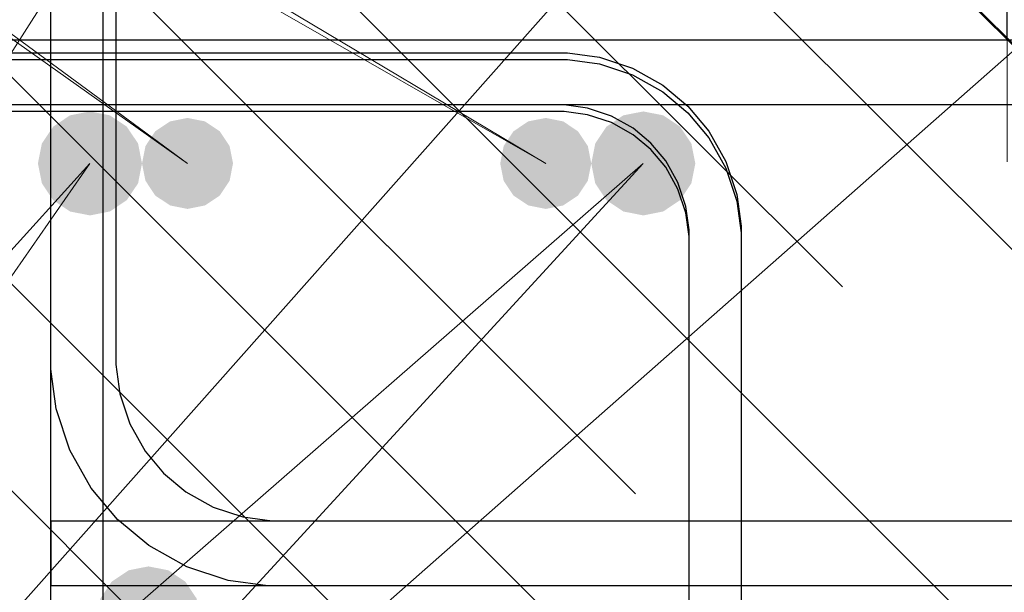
# Model space of a CAD drawing. Header units: metres. Extents: x -38 to 97, y -15 to 21.
# Tile 118 of 233: x 72.3149 to 72.4662, y 5.5021 to 5.5902. Entities that reach past the tile are written whole.
import ezdxf

# ---------------------------------------------------------------- set-up
doc = ezdxf.new("R2010")
doc.units = ezdxf.units.M
doc.header["$PDMODE"] = 65
for name, color, linetype, lineweight in [('XR$3$Арм. стержнями нижней зоны', 180, 'Continuous', 35), ('XR$3$Арм.стержн. Арматура края', 96, 'Continuous', 35), ('XR$3$Арм.стержн. Хомут', 240, 'Continuous', 35), ('XR$3$Арм.стержн.горизонт. 1', 180, 'Continuous', 35), ('XR$3$Размерная линия (1)', 7, 'Continuous', 13), ('XR$4$Арм. стержнями верхней зоны', 180, 'Continuous', 35), ('XR$4$Арм.стержн. Арматура края', 96, 'Continuous', 35), ('XR$4$Арм.стержн. Доп. арматура', 180, 'Continuous', 35), ('XR$4$Арм.стержн. Хомут', 240, 'Continuous', 35), ('XR$4$Арм.стержн.горизонт. 1', 180, 'Continuous', 35), ('XR$4$Размерная линия (1)', 7, 'Continuous', 13), ('XR$4$Размерная линия_ общее', 7, 'Continuous', 13), ('XR$6$Арм. стержнями верхней зоны', 180, 'Continuous', 35), ('XR$6$Арм.стержн. Арматура края', 96, 'Continuous', 35), ('XR$6$Арм.стержн. Доп. арматура', 180, 'Continuous', 35), ('XR$6$Арм.стержн. Хомут', 240, 'Continuous', 35), ('XR$6$Арм.стержн.горизонт. 1', 180, 'Continuous', 35), ('XR$6$Размерная линия (1)', 7, 'Continuous', 13), ('XR$6$Размерная линия_ общее', 7, 'Continuous', 13)]:
    doc.layers.add(name, color=color, linetype=linetype, lineweight=lineweight)
doc.styles.add('ISOCPEUR', font='txt')
doc.dimstyles.new('DIMSTYLE_11', dxfattribs={"dimtxt": 0.033, "dimasz": 0.0375, "dimexe": 0, "dimexo": 0, "dimgap": 0.0165, "dimtad": 2, "dimdec": 0, "dimlfac": 1000, "dimrnd": 1, "dimzin": 12, "dimdsep": 46, "dimtxsty": 'ISOCPEUR', "dimblk1": 'ALL_ML_STRICH', "dimblk2": 'ALL_ML_STRICH', "dimsah": 1, "dimcen": 0, "dimclrd": 7, "dimclre": 256, "dimclrt": 7, "dimadec": 0, "dimazin": 0, "dimtfac": 1, "dimtdec": 0, "dimtix": 1, "dimtmove": 2, "dimatfit": 3, "dimfxl": 0, "dimtvp": 1.2, "dimtzin": 0, "dimlwd": 0, "dimlwe": -3, "dimarcsym": 0})
doc.dimstyles.new('DIMSTYLE_12', dxfattribs={"dimtxt": 0.03, "dimasz": 0.03, "dimexe": 0, "dimexo": 0, "dimgap": 0.015, "dimtad": 2, "dimdec": 0, "dimlfac": 1000, "dimrnd": 1, "dimzin": 12, "dimdsep": 46, "dimtxsty": 'ISOCPEUR', "dimblk1": 'ALL_ML_STRICH', "dimblk2": 'ALL_ML_STRICH', "dimsah": 1, "dimcen": 0, "dimclrd": 7, "dimclre": 256, "dimclrt": 7, "dimadec": 0, "dimazin": 0, "dimtfac": 1, "dimtdec": 0, "dimtix": 1, "dimtmove": 2, "dimatfit": 3, "dimfxl": 0, "dimtzin": 0, "dimlwd": 0, "dimlwe": -3, "dimarcsym": 0})
doc.dimstyles.new('DIMSTYLE_23', dxfattribs={"dimtxt": 0.03, "dimasz": 0.03, "dimexe": 0, "dimexo": 0, "dimgap": 0.015, "dimtad": 2, "dimdec": 0, "dimlfac": 1000, "dimrnd": 5, "dimzin": 12, "dimdsep": 46, "dimtxsty": 'ISOCPEUR', "dimblk1": 'ALL_ML_STRICH', "dimblk2": 'ALL_ML_STRICH', "dimsah": 1, "dimcen": 0, "dimclrd": 7, "dimclre": 256, "dimclrt": 7, "dimadec": 0, "dimazin": 0, "dimtfac": 1, "dimtdec": 0, "dimtix": 1, "dimtmove": 2, "dimatfit": 3, "dimfxl": 0, "dimtvp": 1.2, "dimtzin": 0, "dimlwd": 0, "dimlwe": -3, "dimarcsym": 0})
doc.dimstyles.new('DIMSTYLE_24', dxfattribs={"dimtxt": 0.03, "dimasz": 0.03, "dimexe": 0, "dimexo": 0, "dimgap": 0.015, "dimtad": 2, "dimdec": 0, "dimlfac": 1000, "dimrnd": 5, "dimzin": 12, "dimdsep": 46, "dimtxsty": 'ISOCPEUR', "dimblk1": 'ALL_ML_STRICH', "dimblk2": 'ALL_ML_STRICH', "dimsah": 1, "dimcen": 0, "dimclrd": 7, "dimclre": 256, "dimclrt": 7, "dimadec": 0, "dimazin": 0, "dimtfac": 1, "dimtdec": 0, "dimtix": 1, "dimtmove": 2, "dimatfit": 3, "dimfxl": 0, "dimtzin": 0, "dimlwd": 0, "dimlwe": -3, "dimarcsym": 0})
pattern_1 = [(135, (0, 0), (-0.031819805, -0.031819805), [0.4, -0.05, 0, -0.05]), (135, (-0.01591, -0.01591), (-0.031819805, -0.031819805), [0.8, -0.1, 0.1, -0.1])]

# ---------------------------------------------------------------- blocks, each defined once
blk = doc.blocks.new('ALL_ML_STRICH')
at = {"color": 0, "linetype": 'ByBlock', "lineweight": -2}
for p, q in [((0, -0.5), (0, 0.5)), ((-0.3, -0.3), (0.3, 0.3)), ((-1, 0), (0.5, 0))]:
    blk.add_line(p, q, dxfattribs=at)
blk = doc.blocks.new('*D153')
at = {"layer": 'DEFPOINTS', "color": 7, "linetype": 'Continuous', "lineweight": 13, "transparency": 33554687}
for p in [(72.33466, 5.49807), (72.2494, 5.40307), (72.33466, 5.40307)]:
    blk.add_point(p, dxfattribs=at)
at = {"layer": 'XR$3$Размерная линия (1)', "color": 9, "linetype": 'Continuous', "lineweight": -2, "true_color": 0xc7c7c7, "transparency": 33554687}
for p, q in [((72.31466, 5.49807), (72.2494, 5.49807)), ((72.31466, 5.40307), (72.2494, 5.40307))]:
    blk.add_line(p, q, dxfattribs=at)
at = {"layer": 'XR$3$Размерная линия (1)', "color": 7, "linetype": 'Continuous', "lineweight": -2, "transparency": 33554687}
blk.add_line((72.2494, 5.40307), (72.2494, 5.49807), dxfattribs=at)
at = {"layer": 'XR$3$Размерная линия (1)', "color": 7, "linetype": 'Continuous', "lineweight": 13, "transparency": 33554687, "xscale": 0.03, "yscale": 0.03, "zscale": 0.03}
for p, rotation in [((72.2494, 5.49807), 90), ((72.2494, 5.40307), 270)]:
    blk.add_blockref('ALL_ML_STRICH', p, dxfattribs=dict(at, rotation=rotation))
at = {"layer": 'XR$3$Размерная линия (1)', "color": 7, "linetype": 'Continuous', "lineweight": 13, "transparency": 33554687, "insert": (72.2269, 5.45207), "char_height": 0.03, "width": 0.06, "attachment_point": 5, "rotation": 90, "style": 'ISOCPEUR'}
blk.add_mtext('\\A1;{95}', dxfattribs=at)
blk = doc.blocks.new('*D154')
at = {"layer": 'DEFPOINTS', "color": 7, "linetype": 'Continuous', "lineweight": 13, "transparency": 33554687}
for p in [(72.3497, 5.61807), (72.2494, 5.49807), (72.33466, 5.49807)]:
    blk.add_point(p, dxfattribs=at)
at = {"layer": 'XR$3$Размерная линия (1)', "color": 9, "linetype": 'Continuous', "lineweight": -2, "true_color": 0xc7c7c7, "transparency": 33554687}
for p, q in [((72.3297, 5.61807), (72.2494, 5.61807)), ((72.31466, 5.49807), (72.2494, 5.49807))]:
    blk.add_line(p, q, dxfattribs=at)
at = {"layer": 'XR$3$Размерная линия (1)', "color": 7, "linetype": 'Continuous', "lineweight": -2, "transparency": 33554687}
blk.add_line((72.2494, 5.49807), (72.2494, 5.61807), dxfattribs=at)
at = {"layer": 'XR$3$Размерная линия (1)', "color": 7, "linetype": 'Continuous', "lineweight": 13, "transparency": 33554687, "xscale": 0.03, "yscale": 0.03, "zscale": 0.03}
for p, rotation in [((72.2494, 5.61807), 90), ((72.2494, 5.49807), 270)]:
    blk.add_blockref('ALL_ML_STRICH', p, dxfattribs=dict(at, rotation=rotation))
at = {"layer": 'XR$3$Размерная линия (1)', "color": 7, "linetype": 'Continuous', "lineweight": 13, "transparency": 33554687, "insert": (72.2269, 5.56257), "char_height": 0.03, "width": 0.09, "attachment_point": 5, "rotation": 90, "style": 'ISOCPEUR'}
blk.add_mtext('\\A1;{120}', dxfattribs=at)
blk = doc.blocks.new('*D342')
at = {"layer": 'DEFPOINTS', "color": 7, "linetype": 'Continuous', "lineweight": 13, "transparency": 33554687}
for p in [(72.25578, 5.70012), (72.25578, 5.57805), (72.3407, 5.57805)]:
    blk.add_point(p, dxfattribs=at)
at = {"layer": 'XR$4$Размерная линия (1)', "color": 9, "linetype": 'Continuous', "lineweight": -2, "true_color": 0xc7c7c7, "transparency": 33554687}
for p, q in [((72.25578, 5.59805), (72.25578, 5.70012)), ((72.3407, 5.59805), (72.3407, 5.70012))]:
    blk.add_line(p, q, dxfattribs=at)
at = {"layer": 'XR$4$Размерная линия (1)', "color": 7, "linetype": 'Continuous', "lineweight": -2, "transparency": 33554687}
blk.add_line((72.25578, 5.70012), (72.3407, 5.70012), dxfattribs=at)
at = {"layer": 'XR$4$Размерная линия (1)', "color": 7, "linetype": 'Continuous', "lineweight": 13, "transparency": 33554687, "xscale": 0.03, "yscale": 0.03, "zscale": 0.03, "rotation": 180}
blk.add_blockref('ALL_ML_STRICH', (72.25578, 5.70012), dxfattribs=at)
at = {"layer": 'XR$4$Размерная линия (1)', "color": 7, "linetype": 'Continuous', "lineweight": 13, "transparency": 33554687, "xscale": 0.03, "yscale": 0.03, "zscale": 0.03}
blk.add_blockref('ALL_ML_STRICH', (72.3407, 5.70012), dxfattribs=at)
at = {"layer": 'XR$4$Размерная линия (1)', "color": 7, "linetype": 'Continuous', "lineweight": 13, "transparency": 33554687, "insert": (72.29974, 5.72262), "char_height": 0.03, "width": 0.06, "attachment_point": 5, "style": 'ISOCPEUR'}
blk.add_mtext('\\A1;{85}', dxfattribs=at)
blk = doc.blocks.new('*D343')
at = {"layer": 'DEFPOINTS', "color": 7, "linetype": 'Continuous', "lineweight": 13, "transparency": 33554687}
for p in [(72.3407, 5.70012), (72.3407, 5.57805), (72.39578, 5.57805)]:
    blk.add_point(p, dxfattribs=at)
at = {"layer": 'XR$4$Размерная линия (1)', "color": 9, "linetype": 'Continuous', "lineweight": -2, "true_color": 0xc7c7c7, "transparency": 33554687}
for p, q in [((72.3407, 5.59805), (72.3407, 5.70012)), ((72.39578, 5.59805), (72.39578, 5.70012))]:
    blk.add_line(p, q, dxfattribs=at)
at = {"layer": 'XR$4$Размерная линия (1)', "color": 7, "linetype": 'Continuous', "lineweight": -2, "transparency": 33554687}
blk.add_line((72.3407, 5.70012), (72.39578, 5.70012), dxfattribs=at)
at = {"layer": 'XR$4$Размерная линия (1)', "color": 7, "linetype": 'Continuous', "lineweight": 13, "transparency": 33554687, "xscale": 0.03, "yscale": 0.03, "zscale": 0.03, "rotation": 180}
blk.add_blockref('ALL_ML_STRICH', (72.3407, 5.70012), dxfattribs=at)
at = {"layer": 'XR$4$Размерная линия (1)', "color": 7, "linetype": 'Continuous', "lineweight": 13, "transparency": 33554687, "xscale": 0.03, "yscale": 0.03, "zscale": 0.03}
blk.add_blockref('ALL_ML_STRICH', (72.39578, 5.70012), dxfattribs=at)
at = {"layer": 'XR$4$Размерная линия (1)', "color": 7, "linetype": 'Continuous', "lineweight": 13, "transparency": 33554687, "insert": (72.4343, 5.72333), "char_height": 0.03, "width": 0.06, "attachment_point": 5, "style": 'ISOCPEUR'}
blk.add_mtext('\\A1;{55}', dxfattribs=at)
blk = doc.blocks.new('*D500')
at = {"layer": 'DEFPOINTS', "color": 7, "linetype": 'Continuous', "lineweight": 13, "transparency": 33554687}
for p in [(72.43181, 5.61305), (72.43181, 5.58705), (72.47179, 5.58705)]:
    blk.add_point(p, dxfattribs=at)
at = {"layer": 'XR$4$Размерная линия_ общее', "color": 253, "linetype": 'Continuous', "lineweight": -2, "true_color": 0xa0a0a0, "transparency": 33554687}
for p, q in [((72.45181, 5.61305), (72.47179, 5.61305)), ((72.45181, 5.58705), (72.47179, 5.58705))]:
    blk.add_line(p, q, dxfattribs=at)
at = {"layer": 'XR$4$Размерная линия_ общее', "color": 7, "linetype": 'Continuous', "lineweight": -2, "transparency": 33554687}
blk.add_line((72.47179, 5.58705), (72.47179, 5.61305), dxfattribs=at)
at = {"layer": 'XR$4$Размерная линия_ общее', "color": 7, "linetype": 'Continuous', "lineweight": 13, "transparency": 33554687, "xscale": 0.0375, "yscale": 0.0375, "zscale": 0.0375}
for p, rotation in [((72.47179, 5.61305), 90), ((72.47179, 5.58705), 270)]:
    blk.add_blockref('ALL_ML_STRICH', p, dxfattribs=dict(at, rotation=rotation))
at = {"layer": 'XR$4$Размерная линия_ общее', "color": 7, "linetype": 'Continuous', "lineweight": 13, "transparency": 33554687, "insert": (72.47133, 5.63042), "char_height": 0.027, "width": 0.00135, "attachment_point": 1, "rotation": 90, "line_spacing_factor": 0.60241, "style": 'ISOCPEUR'}
blk.add_mtext('з.с.', dxfattribs=at)
at = {"layer": 'XR$4$Размерная линия_ общее', "color": 7, "linetype": 'Continuous', "lineweight": 13, "transparency": 33554687, "insert": (72.44779, 5.65078), "char_height": 0.033, "width": 0.066, "attachment_point": 5, "rotation": 90, "style": 'ISOCPEUR'}
blk.add_mtext('\\A1;{26}', dxfattribs=at)
blk = doc.blocks.new('*D699')
at = {"layer": 'DEFPOINTS', "color": 7, "linetype": 'Continuous', "lineweight": 13, "transparency": 33554687}
for p in [(72.25578, 5.70012), (72.25578, 5.57805), (72.3407, 5.57805)]:
    blk.add_point(p, dxfattribs=at)
at = {"layer": 'XR$6$Размерная линия (1)', "color": 9, "linetype": 'Continuous', "lineweight": -2, "true_color": 0xc7c7c7, "transparency": 33554687}
for p, q in [((72.25578, 5.59805), (72.25578, 5.70012)), ((72.3407, 5.59805), (72.3407, 5.70012))]:
    blk.add_line(p, q, dxfattribs=at)
at = {"layer": 'XR$6$Размерная линия (1)', "color": 7, "linetype": 'Continuous', "lineweight": -2, "transparency": 33554687}
blk.add_line((72.25578, 5.70012), (72.3407, 5.70012), dxfattribs=at)
at = {"layer": 'XR$6$Размерная линия (1)', "color": 7, "linetype": 'Continuous', "lineweight": 13, "transparency": 33554687, "xscale": 0.03, "yscale": 0.03, "zscale": 0.03, "rotation": 180}
blk.add_blockref('ALL_ML_STRICH', (72.25578, 5.70012), dxfattribs=at)
at = {"layer": 'XR$6$Размерная линия (1)', "color": 7, "linetype": 'Continuous', "lineweight": 13, "transparency": 33554687, "xscale": 0.03, "yscale": 0.03, "zscale": 0.03}
blk.add_blockref('ALL_ML_STRICH', (72.3407, 5.70012), dxfattribs=at)
at = {"layer": 'XR$6$Размерная линия (1)', "color": 7, "linetype": 'Continuous', "lineweight": 13, "transparency": 33554687, "insert": (72.29974, 5.72262), "char_height": 0.03, "width": 0.06, "attachment_point": 5, "style": 'ISOCPEUR'}
blk.add_mtext('\\A1;{85}', dxfattribs=at)
blk = doc.blocks.new('*D700')
at = {"layer": 'DEFPOINTS', "color": 7, "linetype": 'Continuous', "lineweight": 13, "transparency": 33554687}
for p in [(72.3407, 5.70012), (72.3407, 5.57805), (72.39578, 5.57805)]:
    blk.add_point(p, dxfattribs=at)
at = {"layer": 'XR$6$Размерная линия (1)', "color": 9, "linetype": 'Continuous', "lineweight": -2, "true_color": 0xc7c7c7, "transparency": 33554687}
for p, q in [((72.3407, 5.59805), (72.3407, 5.70012)), ((72.39578, 5.59805), (72.39578, 5.70012))]:
    blk.add_line(p, q, dxfattribs=at)
at = {"layer": 'XR$6$Размерная линия (1)', "color": 7, "linetype": 'Continuous', "lineweight": -2, "transparency": 33554687}
blk.add_line((72.3407, 5.70012), (72.39578, 5.70012), dxfattribs=at)
at = {"layer": 'XR$6$Размерная линия (1)', "color": 7, "linetype": 'Continuous', "lineweight": 13, "transparency": 33554687, "xscale": 0.03, "yscale": 0.03, "zscale": 0.03, "rotation": 180}
blk.add_blockref('ALL_ML_STRICH', (72.3407, 5.70012), dxfattribs=at)
at = {"layer": 'XR$6$Размерная линия (1)', "color": 7, "linetype": 'Continuous', "lineweight": 13, "transparency": 33554687, "xscale": 0.03, "yscale": 0.03, "zscale": 0.03}
blk.add_blockref('ALL_ML_STRICH', (72.39578, 5.70012), dxfattribs=at)
at = {"layer": 'XR$6$Размерная линия (1)', "color": 7, "linetype": 'Continuous', "lineweight": 13, "transparency": 33554687, "insert": (72.4343, 5.72333), "char_height": 0.03, "width": 0.06, "attachment_point": 5, "style": 'ISOCPEUR'}
blk.add_mtext('\\A1;{55}', dxfattribs=at)
blk = doc.blocks.new('*D799')
at = {"layer": 'DEFPOINTS', "color": 7, "linetype": 'Continuous', "lineweight": 13, "transparency": 33554687}
for p in [(72.42673, 5.61305), (72.42673, 5.58705), (72.46671, 5.58705)]:
    blk.add_point(p, dxfattribs=at)
at = {"layer": 'XR$6$Размерная линия_ общее', "color": 253, "linetype": 'Continuous', "lineweight": -2, "true_color": 0xa0a0a0, "transparency": 33554687}
for p, q in [((72.44673, 5.61305), (72.46671, 5.61305)), ((72.44673, 5.58705), (72.46671, 5.58705))]:
    blk.add_line(p, q, dxfattribs=at)
at = {"layer": 'XR$6$Размерная линия_ общее', "color": 7, "linetype": 'Continuous', "lineweight": -2, "transparency": 33554687}
blk.add_line((72.46671, 5.58705), (72.46671, 5.61305), dxfattribs=at)
at = {"layer": 'XR$6$Размерная линия_ общее', "color": 7, "linetype": 'Continuous', "lineweight": 13, "transparency": 33554687, "xscale": 0.0375, "yscale": 0.0375, "zscale": 0.0375}
for p, rotation in [((72.46671, 5.61305), 90), ((72.46671, 5.58705), 270)]:
    blk.add_blockref('ALL_ML_STRICH', p, dxfattribs=dict(at, rotation=rotation))
at = {"layer": 'XR$6$Размерная линия_ общее', "color": 7, "linetype": 'Continuous', "lineweight": 13, "transparency": 33554687, "insert": (72.46625, 5.63042), "char_height": 0.027, "width": 0.00135, "attachment_point": 1, "rotation": 90, "line_spacing_factor": 0.60241, "style": 'ISOCPEUR'}
blk.add_mtext('з.с.', dxfattribs=at)
at = {"layer": 'XR$6$Размерная линия_ общее', "color": 7, "linetype": 'Continuous', "lineweight": 13, "transparency": 33554687, "insert": (72.44271, 5.65078), "char_height": 0.033, "width": 0.066, "attachment_point": 5, "rotation": 90, "style": 'ISOCPEUR'}
blk.add_mtext('\\A1;{26}', dxfattribs=at)

msp = doc.modelspace()

# ---------------------------------------------------------------- hatches: boundary and pattern name
at = {"linetype": 'Continuous', "lineweight": 25, "transparency": 33554687}
h = msp.add_hatch(dxfattribs=at)
h.set_pattern_fill('__________540', scale=0.015, style=0, pattern_type=2)
h.set_pattern_definition(pattern_1)
h.paths.add_polyline_path([(72.5447, 5.66307), (72.2947, 5.66307), (72.2947, 5.36307), (72.5447, 5.36307)], flags=0)
at = {"linetype": 'Continuous', "lineweight": 13, "transparency": 33554687}
h = msp.add_hatch(dxfattribs=at)
h.set_pattern_fill('__________540', scale=0.015, style=0, pattern_type=2)
h.set_pattern_definition(pattern_1)
h.paths.add_polyline_path([(72.20078, 5.61305), (72.20078, 5.41305), (72.63295, 5.41305), (72.63295, 5.61305)], flags=0)
h = msp.add_hatch(dxfattribs=at)
h.set_pattern_fill('__________540', scale=0.015, style=0, pattern_type=2)
h.set_pattern_definition(pattern_1)
h.paths.add_polyline_path([(72.20078, 5.61305), (72.20078, 5.41305), (72.63295, 5.41305), (72.63295, 5.61305)], flags=0)
at = {"layer": 'XR$3$Арм.стержн.горизонт. 1', "linetype": 'Continuous', "lineweight": 50, "transparency": 33554687}
msp.add_hatch(color=7, dxfattribs=at).paths.add_polyline_path([(72.34266, 5.49807), (72.34206, 5.50113), (72.34032, 5.50372), (72.33773, 5.50546), (72.33466, 5.50607), (72.3316, 5.50546), (72.32901, 5.50372), (72.32727, 5.50113), (72.32666, 5.49807), (72.32727, 5.49501), (72.32901, 5.49241), (72.3316, 5.49068), (72.33466, 5.49007), (72.33773, 5.49068), (72.34032, 5.49241), (72.34206, 5.49501)])
at = {"layer": 'XR$4$Арм.стержн. Доп. арматура', "linetype": 'Continuous', "lineweight": 50, "transparency": 33554687}
for points in [[(72.34766, 5.56805), (72.34713, 5.57073), (72.34561, 5.573), (72.34334, 5.57452), (72.34066, 5.57505), (72.33799, 5.57452), (72.33571, 5.573), (72.3342, 5.57073), (72.33366, 5.56805), (72.3342, 5.56538), (72.33571, 5.5631), (72.33799, 5.56159), (72.34066, 5.56105), (72.34334, 5.56159), (72.34561, 5.5631), (72.34713, 5.56538)], [(72.40274, 5.56805), (72.40221, 5.57073), (72.40069, 5.573), (72.39842, 5.57452), (72.39574, 5.57505), (72.39306, 5.57452), (72.39079, 5.573), (72.38927, 5.57073), (72.38874, 5.56805), (72.38927, 5.56538), (72.39079, 5.5631), (72.39306, 5.56159), (72.39574, 5.56105), (72.39842, 5.56159), (72.40069, 5.5631), (72.40221, 5.56538)]]:
    msp.add_hatch(color=7, dxfattribs=at).paths.add_polyline_path(points)
at = {"layer": 'XR$4$Арм.стержн.горизонт. 1', "linetype": 'Continuous', "lineweight": 50, "transparency": 33554687}
for points in [[(72.33366, 5.56805), (72.33306, 5.57112), (72.33132, 5.57371), (72.32873, 5.57545), (72.32566, 5.57605), (72.3226, 5.57545), (72.32001, 5.57371), (72.31827, 5.57112), (72.31766, 5.56805), (72.31827, 5.56499), (72.32001, 5.5624), (72.3226, 5.56066), (72.32566, 5.56005), (72.32873, 5.56066), (72.33132, 5.5624), (72.33306, 5.56499)], [(72.41874, 5.56805), (72.41813, 5.57112), (72.4164, 5.57371), (72.4138, 5.57545), (72.41074, 5.57605), (72.40768, 5.57545), (72.40508, 5.57371), (72.40335, 5.57112), (72.40274, 5.56805), (72.40335, 5.56499), (72.40508, 5.5624), (72.40768, 5.56066), (72.41074, 5.56005), (72.4138, 5.56066), (72.4164, 5.5624), (72.41813, 5.56499)]]:
    msp.add_hatch(color=7, dxfattribs=at).paths.add_polyline_path(points)
at = {"layer": 'XR$6$Арм.стержн. Доп. арматура', "linetype": 'Continuous', "lineweight": 50, "transparency": 33554687}
for points in [[(72.34766, 5.56805), (72.34713, 5.57073), (72.34561, 5.573), (72.34334, 5.57452), (72.34066, 5.57505), (72.33799, 5.57452), (72.33571, 5.573), (72.3342, 5.57073), (72.33366, 5.56805), (72.3342, 5.56538), (72.33571, 5.5631), (72.33799, 5.56159), (72.34066, 5.56105), (72.34334, 5.56159), (72.34561, 5.5631), (72.34713, 5.56538)], [(72.40274, 5.56805), (72.40221, 5.57073), (72.40069, 5.573), (72.39842, 5.57452), (72.39574, 5.57505), (72.39306, 5.57452), (72.39079, 5.573), (72.38927, 5.57073), (72.38874, 5.56805), (72.38927, 5.56538), (72.39079, 5.5631), (72.39306, 5.56159), (72.39574, 5.56105), (72.39842, 5.56159), (72.40069, 5.5631), (72.40221, 5.56538)]]:
    msp.add_hatch(color=7, dxfattribs=at).paths.add_polyline_path(points)
at = {"layer": 'XR$6$Арм.стержн.горизонт. 1', "linetype": 'Continuous', "lineweight": 50, "transparency": 33554687}
for points in [[(72.33366, 5.56805), (72.33306, 5.57112), (72.33132, 5.57371), (72.32873, 5.57545), (72.32566, 5.57605), (72.3226, 5.57545), (72.32001, 5.57371), (72.31827, 5.57112), (72.31766, 5.56805), (72.31827, 5.56499), (72.32001, 5.5624), (72.3226, 5.56066), (72.32566, 5.56005), (72.32873, 5.56066), (72.33132, 5.5624), (72.33306, 5.56499)], [(72.41874, 5.56805), (72.41813, 5.57112), (72.4164, 5.57371), (72.4138, 5.57545), (72.41074, 5.57605), (72.40768, 5.57545), (72.40508, 5.57371), (72.40335, 5.57112), (72.40274, 5.56805), (72.40335, 5.56499), (72.40508, 5.5624), (72.40768, 5.56066), (72.41074, 5.56005), (72.4138, 5.56066), (72.4164, 5.5624), (72.41813, 5.56499)]]:
    msp.add_hatch(color=7, dxfattribs=at).paths.add_polyline_path(points)

# ---------------------------------------------------------------- linework, layer by layer
at = {"layer": 'XR$3$Арм. стержнями нижней зоны', "color": 4, "linetype": 'Continuous', "lineweight": 25, "transparency": 33554687}
msp.add_lwpolyline([(72.3197, 5.51307), (72.69355, 5.51307), (72.69355, 5.50307), (72.3197, 5.50307), (72.3197, 5.51307)], dxfattribs=at)
at = {"layer": 'XR$3$Арм.стержн. Арматура края', "color": 4, "linetype": 'Continuous', "lineweight": 25, "transparency": 33554687}
for points in [[(72.69355, 5.50307), (72.35299, 5.50307), (72.34689, 5.50392), (72.34054, 5.50601), (72.3347, 5.50928), (72.32988, 5.5133), (72.32586, 5.51812), (72.32259, 5.52396), (72.32049, 5.53031), (72.31965, 5.53641), (72.31965, 5.60372), (72.32049, 5.60982), (72.32259, 5.61617), (72.32586, 5.62202), (72.32988, 5.62683), (72.3347, 5.63085), (72.34054, 5.63412), (72.34689, 5.63622), (72.35299, 5.63707), (72.69355, 5.63707)], [(72.69355, 5.62707), (72.35368, 5.62707), (72.34916, 5.62644), (72.34459, 5.62493), (72.34039, 5.62258), (72.33698, 5.61973), (72.33413, 5.61632), (72.33178, 5.61213), (72.33027, 5.60755), (72.32965, 5.60303), (72.32965, 5.53711), (72.33027, 5.53259), (72.33178, 5.52801), (72.33413, 5.52381), (72.33698, 5.5204), (72.34039, 5.51755), (72.34459, 5.5152), (72.34916, 5.5137), (72.35368, 5.51307), (72.69355, 5.51307)]]:
    msp.add_lwpolyline(points, dxfattribs=at)
at = {"layer": 'XR$3$Арм.стержн. Хомут', "color": 40, "linetype": 'Continuous', "lineweight": 25, "transparency": 33554687}
for points in [[(72.31966, 5.41474), (72.31966, 5.60739), (72.32034, 5.61227), (72.32202, 5.61735), (72.32464, 5.62203), (72.32785, 5.62588), (72.3317, 5.62909), (72.33638, 5.63171), (72.34146, 5.63339), (72.34634, 5.63407), (72.49303, 5.63407)], [(72.31966, 5.41474), (72.31966, 5.60739), (72.32034, 5.61227), (72.32202, 5.61735), (72.32464, 5.62203), (72.32785, 5.62588), (72.3317, 5.62909), (72.33638, 5.63171), (72.34146, 5.63339), (72.34634, 5.63407), (72.49303, 5.63407)], [(72.31966, 5.41474), (72.31966, 5.60739), (72.32034, 5.61227), (72.32202, 5.61735), (72.32464, 5.62203), (72.32785, 5.62588), (72.3317, 5.62909), (72.33638, 5.63171), (72.34146, 5.63339), (72.34634, 5.63407), (72.49303, 5.63407)], [(72.49247, 5.62607), (72.3469, 5.62607), (72.34328, 5.62556), (72.33962, 5.62436), (72.33626, 5.62248), (72.33353, 5.6202), (72.33125, 5.61747), (72.32937, 5.61411), (72.32817, 5.61045), (72.32766, 5.60684), (72.32766, 5.4153)], [(72.49247, 5.62607), (72.3469, 5.62607), (72.34328, 5.62556), (72.33962, 5.62436), (72.33626, 5.62248), (72.33353, 5.6202), (72.33125, 5.61747), (72.32937, 5.61411), (72.32817, 5.61045), (72.32766, 5.60684), (72.32766, 5.4153)], [(72.49247, 5.62607), (72.3469, 5.62607), (72.34328, 5.62556), (72.33962, 5.62436), (72.33626, 5.62248), (72.33353, 5.6202), (72.33125, 5.61747), (72.32937, 5.61411), (72.32817, 5.61045), (72.32766, 5.60684), (72.32766, 5.4153)]]:
    msp.add_lwpolyline(points, dxfattribs=at)
at = {"layer": 'XR$3$Арм.стержн.горизонт. 1', "color": 7, "linetype": 'Continuous', "lineweight": 13, "transparency": 33554687}
for q in [(72.3347, 5.61807), (72.41963, 5.61807), (72.5047, 5.61807)]:
    msp.add_line((72.11391, 5.27357), q, dxfattribs=at)
at = {"layer": 'XR$4$Арм. стержнями верхней зоны', "color": 4, "linetype": 'Continuous', "lineweight": 25, "transparency": 33554687}
msp.add_lwpolyline([(72.22578, 5.58705), (72.63795, 5.58705), (72.63795, 5.57705), (72.22578, 5.57705), (72.22578, 5.58705)], dxfattribs=at)
at = {"layer": 'XR$4$Арм.стержн. Арматура края', "color": 4, "linetype": 'Continuous', "lineweight": 25, "transparency": 33554687}
for points in [[(72.63795, 5.45305), (72.25434, 5.45305), (72.24913, 5.45378), (72.24369, 5.45557), (72.23868, 5.45838), (72.23455, 5.46183), (72.2311, 5.46595), (72.2283, 5.47096), (72.2265, 5.4764), (72.22578, 5.48162), (72.22578, 5.55849), (72.2265, 5.56371), (72.2283, 5.56914), (72.2311, 5.57415), (72.23455, 5.57828), (72.23868, 5.58173), (72.24369, 5.58454), (72.24913, 5.58633), (72.25434, 5.58705), (72.63795, 5.58705)], [(72.63795, 5.57705), (72.25504, 5.57705), (72.2514, 5.57655), (72.24773, 5.57534), (72.24438, 5.57346), (72.24165, 5.57118), (72.23937, 5.56846), (72.23749, 5.5651), (72.23628, 5.56143), (72.23578, 5.5578), (72.23578, 5.48231), (72.23628, 5.47868), (72.23749, 5.47501), (72.23937, 5.47165), (72.24165, 5.46893), (72.24438, 5.46665), (72.24773, 5.46477), (72.2514, 5.46356), (72.25504, 5.46305), (72.63795, 5.46305)]]:
    msp.add_lwpolyline(points, dxfattribs=at)
at = {"layer": 'XR$4$Арм.стержн. Доп. арматура', "color": 7, "linetype": 'Continuous', "lineweight": 13, "transparency": 33554687}
for q in [(72.34066, 5.56805), (72.39574, 5.56805)]:
    msp.add_line((72.10417, 5.74197), q, dxfattribs=at)
at = {"layer": 'XR$4$Арм.стержн. Хомут', "color": 40, "linetype": 'Continuous', "lineweight": 25, "transparency": 33554687}
for points in [[(72.22574, 5.36473), (72.22574, 5.55738), (72.22642, 5.56226), (72.22809, 5.56734), (72.23071, 5.57201), (72.23393, 5.57586), (72.23778, 5.57908), (72.24246, 5.5817), (72.24754, 5.58338), (72.25242, 5.58405), (72.3991, 5.58405), (72.40398, 5.58338), (72.40906, 5.5817), (72.41374, 5.57908), (72.41759, 5.57586), (72.42081, 5.57201), (72.42342, 5.56734), (72.4251, 5.56226), (72.42578, 5.55738), (72.42578, 5.36473)], [(72.22574, 5.36473), (72.22574, 5.55738), (72.22642, 5.56226), (72.22809, 5.56734), (72.23071, 5.57201), (72.23393, 5.57586), (72.23778, 5.57908), (72.24246, 5.5817), (72.24754, 5.58338), (72.25242, 5.58405), (72.3991, 5.58405), (72.40398, 5.58338), (72.40906, 5.5817), (72.41374, 5.57908), (72.41759, 5.57586), (72.42081, 5.57201), (72.42342, 5.56734), (72.4251, 5.56226), (72.42578, 5.55738), (72.42578, 5.36473)], [(72.41778, 5.36529), (72.41778, 5.55682), (72.41728, 5.56044), (72.41607, 5.5641), (72.41419, 5.56746), (72.41191, 5.57018), (72.40918, 5.57247), (72.40583, 5.57434), (72.40216, 5.57555), (72.39855, 5.57605), (72.25297, 5.57605), (72.24936, 5.57555), (72.24569, 5.57434), (72.24234, 5.57247), (72.23961, 5.57018), (72.23733, 5.56746), (72.23545, 5.5641), (72.23424, 5.56044), (72.23374, 5.55682), (72.23374, 5.36529)], [(72.41778, 5.36529), (72.41778, 5.55682), (72.41728, 5.56044), (72.41607, 5.5641), (72.41419, 5.56746), (72.41191, 5.57018), (72.40918, 5.57247), (72.40583, 5.57434), (72.40216, 5.57555), (72.39855, 5.57605), (72.25297, 5.57605), (72.24936, 5.57555), (72.24569, 5.57434), (72.24234, 5.57247), (72.23961, 5.57018), (72.23733, 5.56746), (72.23545, 5.5641), (72.23424, 5.56044), (72.23374, 5.55682), (72.23374, 5.36529)]]:
    msp.add_lwpolyline(points, dxfattribs=at)
at = {"layer": 'XR$4$Арм.стержн.горизонт. 1', "color": 7, "linetype": 'Continuous', "lineweight": 13, "transparency": 33554687}
for q in [(72.32566, 5.56805), (72.41074, 5.56805)]:
    msp.add_line((72.00399, 5.21294), q, dxfattribs=at)
at = {"layer": 'XR$6$Арм. стержнями верхней зоны', "color": 4, "linetype": 'Continuous', "lineweight": 25, "transparency": 33554687}
msp.add_lwpolyline([(72.22578, 5.58705), (72.63795, 5.58705), (72.63795, 5.57705), (72.22578, 5.57705), (72.22578, 5.58705)], dxfattribs=at)
at = {"layer": 'XR$6$Арм.стержн. Арматура края', "color": 4, "linetype": 'Continuous', "lineweight": 25, "transparency": 33554687}
for points in [[(72.63795, 5.45305), (72.25434, 5.45305), (72.24913, 5.45378), (72.24369, 5.45557), (72.23868, 5.45838), (72.23455, 5.46183), (72.2311, 5.46595), (72.2283, 5.47096), (72.2265, 5.4764), (72.22578, 5.48162), (72.22578, 5.55849), (72.2265, 5.56371), (72.2283, 5.56914), (72.2311, 5.57415), (72.23455, 5.57828), (72.23868, 5.58173), (72.24369, 5.58454), (72.24913, 5.58633), (72.25434, 5.58705), (72.63795, 5.58705)], [(72.63795, 5.57705), (72.25504, 5.57705), (72.2514, 5.57655), (72.24773, 5.57534), (72.24438, 5.57346), (72.24165, 5.57118), (72.23937, 5.56846), (72.23749, 5.5651), (72.23628, 5.56143), (72.23578, 5.5578), (72.23578, 5.48231), (72.23628, 5.47868), (72.23749, 5.47501), (72.23937, 5.47165), (72.24165, 5.46893), (72.24438, 5.46665), (72.24773, 5.46477), (72.2514, 5.46356), (72.25504, 5.46305), (72.63795, 5.46305)]]:
    msp.add_lwpolyline(points, dxfattribs=at)
at = {"layer": 'XR$6$Арм.стержн. Доп. арматура', "color": 7, "linetype": 'Continuous', "lineweight": 13, "transparency": 33554687}
for q in [(72.34066, 5.56805), (72.39574, 5.56805)]:
    msp.add_line((72.10947, 5.73212), q, dxfattribs=at)
at = {"layer": 'XR$6$Арм.стержн. Хомут', "color": 40, "linetype": 'Continuous', "lineweight": 25, "transparency": 33554687}
for points in [[(72.22574, 5.36091), (72.22574, 5.55838), (72.22642, 5.56326), (72.22809, 5.56834), (72.23071, 5.57301), (72.23393, 5.57686), (72.23778, 5.58008), (72.24246, 5.5827), (72.24754, 5.58438), (72.25242, 5.58505), (72.3991, 5.58505), (72.40398, 5.58438), (72.40906, 5.5827), (72.41374, 5.58008), (72.41759, 5.57686), (72.42081, 5.57301), (72.42342, 5.56834), (72.4251, 5.56326), (72.42578, 5.55838), (72.42578, 5.36473)], [(72.22574, 5.36091), (72.22574, 5.55838), (72.22642, 5.56326), (72.22809, 5.56834), (72.23071, 5.57301), (72.23393, 5.57686), (72.23778, 5.58008), (72.24246, 5.5827), (72.24754, 5.58438), (72.25242, 5.58505), (72.3991, 5.58505), (72.40398, 5.58438), (72.40906, 5.5827), (72.41374, 5.58008), (72.41759, 5.57686), (72.42081, 5.57301), (72.42342, 5.56834), (72.4251, 5.56326), (72.42578, 5.55838), (72.42578, 5.36473)], [(72.41778, 5.36529), (72.41778, 5.55782), (72.41728, 5.56144), (72.41607, 5.5651), (72.41419, 5.56846), (72.41191, 5.57118), (72.40918, 5.57347), (72.40583, 5.57534), (72.40216, 5.57655), (72.39855, 5.57705), (72.25297, 5.57705), (72.24936, 5.57655), (72.24569, 5.57534), (72.24234, 5.57347), (72.23961, 5.57118), (72.23733, 5.56846), (72.23545, 5.5651), (72.23424, 5.56144), (72.23374, 5.55782), (72.23374, 5.36146)], [(72.41778, 5.36529), (72.41778, 5.55782), (72.41728, 5.56144), (72.41607, 5.5651), (72.41419, 5.56846), (72.41191, 5.57118), (72.40918, 5.57347), (72.40583, 5.57534), (72.40216, 5.57655), (72.39855, 5.57705), (72.25297, 5.57705), (72.24936, 5.57655), (72.24569, 5.57534), (72.24234, 5.57347), (72.23961, 5.57118), (72.23733, 5.56846), (72.23545, 5.5651), (72.23424, 5.56144), (72.23374, 5.55782), (72.23374, 5.36146)]]:
    msp.add_lwpolyline(points, dxfattribs=at)
at = {"layer": 'XR$6$Арм.стержн.горизонт. 1', "color": 7, "linetype": 'Continuous', "lineweight": 13, "transparency": 33554687}
for q in [(72.41074, 5.56805), (72.32566, 5.56805)]:
    msp.add_line((72.05819, 5.18415), q, dxfattribs=at)

# ---------------------------------------------------------------- dimensions: what is measured, and where the dimension line sits
at = {"layer": 'XR$3$Размерная линия (1)', "color": 7, "linetype": 'Continuous', "lineweight": 13, "transparency": 33554687}
for base, p1, p2, picture, middle in [((72.2494, 5.61807), (72.31466, 5.49807), (72.3297, 5.61807), '*D154', (72.2269, 5.56257)), ((72.2494, 5.49807), (72.31466, 5.40307), (72.31466, 5.49807), '*D153', (72.2269, 5.45207))]:
    dim = msp.add_linear_dim(base=base, p1=p1, p2=p2, angle=90, dimstyle='DIMSTYLE_12', override={"dimpost": '<>', "dimclrd": 7, "dimclre": 9, "dimclrt": 7, "dimlwd": 0, "dimlwe": 65533}, dxfattribs=at)
    dim.commit()
    dim.dimension.update_dxf_attribs({"geometry": picture, "text_midpoint": middle, "dimtype": 160})
at = {"layer": 'XR$4$Размерная линия (1)', "color": 7, "linetype": 'Continuous', "lineweight": 13, "transparency": 33554687}
for base, p1, p2, dimstyle, picture, middle in [((72.3407, 5.70012), (72.25578, 5.59805), (72.3407, 5.59805), 'DIMSTYLE_24', '*D342', (72.29974, 5.72262)), ((72.39578, 5.70012), (72.3407, 5.59805), (72.39578, 5.59805), 'DIMSTYLE_23', '*D343', (72.4343, 5.72333))]:
    dim = msp.add_linear_dim(base=base, p1=p1, p2=p2, dimstyle=dimstyle, override={"dimpost": '<>', "dimclrd": 7, "dimclre": 9, "dimclrt": 7, "dimlwd": 0, "dimlwe": 65533}, dxfattribs=at)
    dim.commit()
    dim.dimension.update_dxf_attribs({"geometry": picture, "text_midpoint": middle, "dimtype": 160})
at = {"layer": 'XR$4$Размерная линия_ общее', "color": 7, "linetype": 'Continuous', "lineweight": 13, "transparency": 33554687}
dim = msp.add_linear_dim(base=(72.47179, 5.61305), p1=(72.45181, 5.58705), p2=(72.45181, 5.61305), angle=90, text='<>\\Xз.с.', dimstyle='DIMSTYLE_11', override={"dimpost": '<>', "dimclrd": 7, "dimclre": 253, "dimclrt": 7, "dimlwd": 0, "dimlwe": 65533}, dxfattribs=at)
dim.commit()
dim.dimension.update_dxf_attribs({"geometry": '*D500', "text_midpoint": (72.44779, 5.65078), "dimtype": 160})
at = {"layer": 'XR$6$Размерная линия (1)', "color": 7, "linetype": 'Continuous', "lineweight": 13, "transparency": 33554687}
for base, p1, p2, dimstyle, picture, middle in [((72.3407, 5.70012), (72.25578, 5.59805), (72.3407, 5.59805), 'DIMSTYLE_24', '*D699', (72.29974, 5.72262)), ((72.39578, 5.70012), (72.3407, 5.59805), (72.39578, 5.59805), 'DIMSTYLE_23', '*D700', (72.4343, 5.72333))]:
    dim = msp.add_linear_dim(base=base, p1=p1, p2=p2, dimstyle=dimstyle, override={"dimpost": '<>', "dimclrd": 7, "dimclre": 9, "dimclrt": 7, "dimlwd": 0, "dimlwe": 65533}, dxfattribs=at)
    dim.commit()
    dim.dimension.update_dxf_attribs({"geometry": picture, "text_midpoint": middle, "dimtype": 160})
at = {"layer": 'XR$6$Размерная линия_ общее', "color": 7, "linetype": 'Continuous', "lineweight": 13, "transparency": 33554687}
dim = msp.add_linear_dim(base=(72.46671, 5.61305), p1=(72.44673, 5.58705), p2=(72.44673, 5.61305), angle=90, text='<>\\Xз.с.', dimstyle='DIMSTYLE_11', override={"dimpost": '<>', "dimclrd": 7, "dimclre": 253, "dimclrt": 7, "dimlwd": 0, "dimlwe": 65533}, dxfattribs=at)
dim.commit()
dim.dimension.update_dxf_attribs({"geometry": '*D799', "text_midpoint": (72.44271, 5.65078), "dimtype": 160})

doc.saveas('drawing.dxf')
